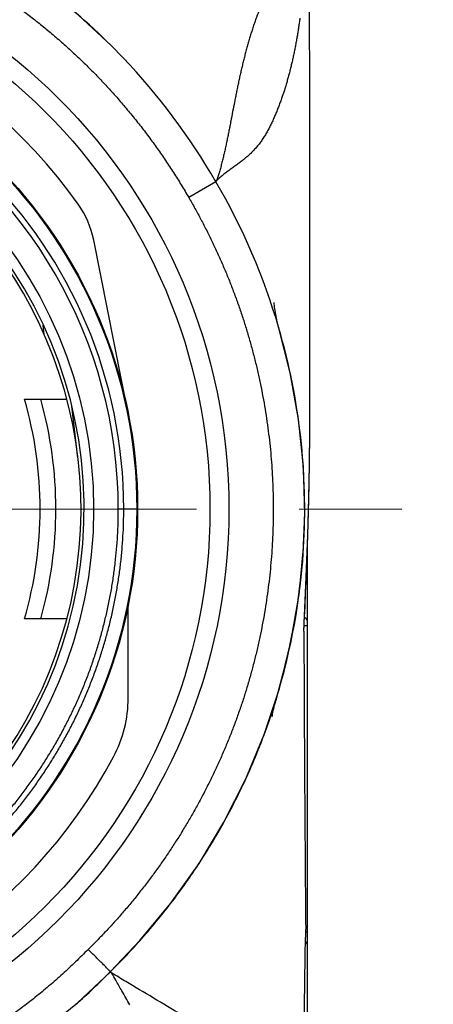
# Model space of a CAD drawing. Header units: millimetres. Extents: x 0 to 594, y 0 to 420.
# Tile 48 of 118: x 200.51 to 207.08, y 248.42 to 264.09. Entities that reach past the tile are written whole.
import ezdxf

# ---------------------------------------------------------------- set-up
doc = ezdxf.new("R2010")
doc.units = ezdxf.units.MM
doc.header["$LTSCALE"] = 0.257233
doc.linetypes.add('CENTER', pattern=[50.8, 31.75, -6.35, 6.35, -6.35])
doc.layers.add('NoLayerName_001', color=7, linetype='Continuous')

msp = doc.modelspace()

# ---------------------------------------------------------------- linework, layer by layer
at = {"layer": 'NoLayerName_001', "color": 8, "linetype": 'Continuous', "lineweight": 25}
for p, q in [((203.6331, 261.5263), (203.626, 261.515)), ((203.6261, 261.5152), (203.1943, 261.2632)), ((203.626, 261.515), (203.6254, 261.514)), ((200.8981, 259.0817), (200.8803, 259.2311)), ((202.3831, 256.3013), (202.0754, 256.3012)), ((205.0752, 255.4906), (205.0821, 255.6811)), ((205.0297, 254.447), (205.033, 254.5164)), ((205.0254, 254.3588), (205.0297, 254.447)), ((205.0831, 254.4443), (205.0296, 254.4443)), ((205.0831, 249.5675), (205.0537, 249.5675)), ((201.9492, 248.936), (201.9475, 248.9377)), ((201.9724, 248.912), (201.9494, 248.9357))]:
    msp.add_line(p, q, dxfattribs=at)
at = {"layer": 'NoLayerName_001', "color": 7, "linetype": 'Continuous', "lineweight": 25}
for p, q in [((203.6536, 261.4651), (203.641, 261.4617)), ((202.2331, 257.8236), (201.6839, 260.5838)), ((205.1225, 258.116), (205.1229, 260.0973)), ((204.6132, 259.2387), (204.6078, 259.2608)), ((204.8083, 258.4709), (204.622, 259.2038)), ((204.6246, 259.1947), (204.6251, 259.193)), ((204.6401, 259.1414), (204.6283, 259.1822)), ((204.6523, 259.0987), (204.6401, 259.1414)), ((204.6698, 259.0357), (204.6523, 259.0987)), ((204.9402, 257.7287), (204.8083, 258.4709)), ((205.1196, 257.46), (205.1225, 258.2328)), ((200.5831, 258.0513), (201.2575, 258.0513)), ((201.4345, 257.1189), (201.3365, 257.9406)), ((205.0175, 256.9784), (204.9402, 257.7287)), ((205.0396, 256.2255), (205.0175, 256.9784)), ((205.0066, 255.4734), (205.0396, 256.2255)), ((205.0831, 246.1013), (205.0831, 255.6826)), ((204.919, 254.7264), (205.0066, 255.4734)), ((205.0255, 254.3564), (205.0593, 255.0898)), ((202.2331, 253.2951), (202.2331, 254.779)), ((204.7781, 253.9901), (204.919, 254.7264)), ((201.2575, 254.5513), (200.5831, 254.5513)), ((205.0256, 254.3555), (205.0254, 254.3588)), ((204.583, 253.2635), (204.7781, 253.9901)), ((204.5974, 253.3106), (204.5816, 253.259)), ((204.5864, 253.275), (204.5829, 253.2636)), ((204.5833, 253.2646), (204.583, 253.2635)), ((204.102, 252.0046), (204.3963, 252.7143)), ((203.7556, 251.3178), (204.102, 252.0046)), ((203.3586, 250.6573), (203.7556, 251.3178)), ((202.9125, 250.0266), (203.3586, 250.6573)), ((202.4192, 249.4291), (202.9125, 250.0266)), ((205.0498, 249.3596), (205.0545, 249.6087)), ((201.9499, 248.9354), (202.4192, 249.4291)), ((205.0488, 249.3005), (205.0498, 249.3596))]:
    msp.add_line(p, q, dxfattribs=at)
at = {"layer": 'NoLayerName_001', "color": 2, "linetype": 'CENTER', "lineweight": 13}
msp.add_line((182.0831, 256.3013), (207.0831, 256.3013), dxfattribs=at)
at = {"layer": 'NoLayerName_001', "color": 7, "linetype": 'Continuous', "lineweight": 25}
for points in [[(205.1229, 260.0973), (205.1225, 260.9069), (205.1218, 261.7004), (205.1207, 262.4776), (205.1194, 263.2379), (205.1177, 263.9805), (205.1157, 264.7056), (205.1135, 265.4148), (205.1083, 266.7727)], [(202.1539, 263.4859), (201.9618, 263.6827), (201.444, 264.1645), (200.8958, 264.6098), (200.319, 265.0158), (199.8035, 265.3321)], [(204.596, 259.3128), (204.59, 259.3417), (204.584, 259.3716), (204.5783, 259.4022), (204.573, 259.4328), (204.5681, 259.4629), (204.5637, 259.4917), (204.5599, 259.5187), (204.5568, 259.5429), (204.5543, 259.5638), (204.5526, 259.5802), (204.5516, 259.591), (204.5513, 259.5937)], [(204.6078, 259.2608), (204.6021, 259.2857), (204.596, 259.3128)], [(204.6251, 259.193), (204.6218, 259.2053), (204.6179, 259.22), (204.6132, 259.2387)], [(205.0593, 255.0898), (205.0891, 255.8883), (205.109, 256.6784), (205.1196, 257.46)], [(204.3963, 252.7143), (204.6365, 253.4432), (204.821, 254.1873), (204.9495, 254.9429), (205.0205, 255.6826)], [(204.5532, 253.1539), (204.5603, 253.1823), (204.5672, 253.2084), (204.5734, 253.2308), (204.5782, 253.2476), (204.5816, 253.259)], [(204.5232, 253.0067), (204.5224, 252.9997), (204.5235, 253.0073), (204.5259, 253.0223), (204.5294, 253.0429), (204.5341, 253.0677), (204.5398, 253.0954), (204.5462, 253.1245), (204.5532, 253.1539)], [(200.7851, 247.9173), (201.426, 248.4391), (201.9499, 248.9353)]]:
    msp.add_lwpolyline(points, dxfattribs=at)
for radius in [9.25, 8.95, 7.8, 7.1]:
    msp.add_circle((194.5831, 256.3013), radius, dxfattribs=at)
at = {"layer": 'NoLayerName_001', "color": 8, "linetype": 'Continuous', "lineweight": 25}
msp.add_circle((194.5831, 256.3013), 7.7866, dxfattribs=at)
at = {"layer": 'NoLayerName_001', "color": 7, "linetype": 'Continuous', "lineweight": 25}
for centre, radius, start, end in [((194.6456, 256.3461), 10.361, 43.55865, 60.14479), ((194.5831, 256.3013), 8.4, 35.32547, 151.98352), ((194.6488, 256.3437), 10.3603, 29.94322, 43.58043), ((194.5831, 256.3013), 6.95, 99.10669, 80.89331), ((194.5831, 256.3013), 6.9, 119.53409, 60.46591), ((194.6736, 256.2877), 10.367, 16.21272, 30.27977), ((200.2127, 260.291), 1.5, 11.25456, 35.32548), ((194.7253, 256.3002), 10.3138, 356.56675, 16.22625), ((194.5831, 256.3013), 6.25, 343.7398, 16.2602), ((194.5831, 256.3013), 6.5, 344.38145, 15.61855), ((194.5727, 256.3023), 7.8105, 354.99381, 355.35071), ((194.7163, 256.2983), 10.3227, 342.96975, 356.58062), ((194.6048, 256.2971), 7.7779, 347.02143, 348.74461), ((1284.4179, 258.5935), 1079.4008, 180.224783, 180.476928), ((200.2332, 253.295), 2, 331.98323, 0.00029), ((194.8326, 256.2652), 10.2018, 339.68436, 342.88926), ((194.8364, 256.2644), 10.198, 338.14356, 339.68099), ((194.7513, 256.2989), 10.2898, 335.41906, 338.1418), ((194.5831, 256.3013), 8.4, 215.07223, 331.98347), ((194.6755, 256.3333), 10.3731, 333.61972, 335.42035), ((194.6188, 256.3615), 10.4364, 331.22224, 333.6192), ((194.6033, 256.3698), 10.454, 329.37341, 331.22353), ((194.6264, 256.3561), 10.4271, 327.03246, 329.37363), ((194.6589, 256.335), 10.3884, 325.11147, 327.0322), ((194.6979, 256.3078), 10.3408, 322.80231, 325.1117), ((194.6899, 256.3143), 10.3511, 320.79306, 322.80021), ((194.6546, 256.3431), 10.3966, 318.5606, 320.79313), ((194.6387, 256.3571), 10.4179, 314.57059, 318.56076), ((194.6551, 256.1114), 10.2326, 311.22832, 315.47046)]:
    msp.add_arc(centre, radius, start, end, dxfattribs=at)
at = {"layer": 'NoLayerName_001', "color": 8, "linetype": 'Continuous', "lineweight": 25}
for centre, radius, start, end in [((194.5831, 256.3013), 7.5788, 0, 180), ((194.5831, 256.3013), 7.4922, 359.99956, 180.00043), ((117.6157, 258.1694), 87.5068, 359.563762, 359.965067), ((128.3506, 258.0948), 76.7716, 359.319647, 359.558412), ((134.4269, 258.021), 70.6948, 358.960578, 359.320979), ((140.169, 257.9173), 64.9518, 358.598469, 358.960161), ((144.5303, 257.8114), 60.5892, 358.246395, 358.597721), ((141.3603, 257.9129), 63.7609, 357.994089, 358.242393), ((124.0796, 258.5484), 81.0533, 357.584754, 357.838), ((95.5861, 259.7654), 109.5727, 357.254265, 357.576829)]:
    msp.add_arc(centre, radius, start, end, dxfattribs=at)
for points, knots in [([(204.6177, 265.4704), (204.6145, 265.4449), (204.6084, 265.3937), (204.5977, 265.3172), (204.586, 265.2409), (204.5731, 265.1647), (204.5589, 265.0887), (204.5435, 265.013), (204.5269, 264.9375), (204.5089, 264.8624), (204.4895, 264.7876), (204.4688, 264.7131), (204.4469, 264.6391), (204.4239, 264.5653), (204.3998, 264.4919), (204.3749, 264.4188), (204.3492, 264.3459), (204.3145, 264.249), (204.2795, 264.1521), (204.2453, 264.0549), (204.2201, 263.9819), (204.1958, 263.9086), (204.1726, 263.8349), (204.1504, 263.7609), (204.1291, 263.6867), (204.1088, 263.6121), (204.0892, 263.5374), (204.0702, 263.4625), (204.0519, 263.3875), (204.0342, 263.3123), (204.017, 263.237), (204.0003, 263.1615), (203.9841, 263.086), (203.9683, 263.0104), (203.9529, 262.9347), (203.9377, 262.859), (203.9179, 262.7579), (203.8936, 262.6315), (203.8694, 262.505), (203.8498, 262.4039), (203.8398, 262.3534), (203.8349, 262.3281)], [0, 0, 0, 0, 0.0772632, 0.1545237, 0.2317849, 0.3090518, 0.3863231, 0.4635938, 0.5408607, 0.6181223, 0.6953794, 0.7726362, 0.8498953, 0.927155, 1.0044088, 1.0816512, 1.1588909, 1.2361345, 1.3906383, 1.4678913, 1.5451369, 1.6223748, 1.6996124, 1.7768573, 1.8541109, 1.9313702, 2.0086288, 2.0858808, 2.1631281, 2.240373, 2.3176166, 2.3948592, 2.4721014, 2.5493445, 2.6265892, 2.7038352, 2.7810818, 2.9355751, 3.0900658, 3.167309, 3.2445502, 3.2445502, 3.2445502, 3.2445502]), ([(199.5511, 264.9005), (199.5845, 264.8811), (199.6513, 264.8426), (199.7507, 264.7832), (199.8494, 264.7227), (199.9474, 264.661), (200.0447, 264.5982), (200.1412, 264.5343), (200.237, 264.4692), (200.332, 264.403), (200.4262, 264.3356), (200.5196, 264.2672), (200.6121, 264.1976), (200.7039, 264.127), (200.7947, 264.0553), (200.8847, 263.9825), (200.9738, 263.9088), (201.0621, 263.8339), (201.1495, 263.7581), (201.236, 263.6813), (201.3217, 263.6035), (201.4065, 263.5248), (201.4903, 263.445), (201.5732, 263.3642), (201.6551, 263.2825), (201.7359, 263.1997), (201.8158, 263.116), (201.8947, 263.0314), (201.9727, 262.9458), (202.0496, 262.8594), (202.1255, 262.772), (202.2005, 262.6839), (202.2744, 262.5949), (202.3473, 262.505), (202.4191, 262.4142), (202.4899, 262.3227), (202.5595, 262.2302), (202.628, 262.137), (202.6954, 262.0429), (202.7618, 261.9482), (202.805, 261.8843), (202.8268, 261.8524)], [0, 0, 0, 0, 0.1157117, 0.2314539, 0.3472207, 0.4630065, 0.5788057, 0.6946127, 0.8104223, 0.9262289, 1.0420273, 1.1578126, 1.2735796, 1.3893244, 1.5050501, 1.620763, 1.7364687, 1.8521727, 1.9678797, 2.0835924, 2.1993087, 2.3150263, 2.4307434, 2.5464591, 2.662173, 2.7778862, 2.8936001, 3.0093156, 3.1250329, 3.2407517, 3.3564708, 3.472189, 3.5879054, 3.7036196, 3.8193319, 3.935043, 4.0507541, 4.1664665, 4.2821813, 4.3978991, 4.5136201, 4.5136201, 4.5136201, 4.5136201]), ([(203.8349, 262.3281), (203.8298, 262.3029), (203.8198, 262.2524), (203.8043, 262.1767), (203.7885, 262.1011), (203.7721, 262.0256), (203.755, 261.9503), (203.7372, 261.8751), (203.7184, 261.8002), (203.6986, 261.7255), (203.6837, 261.6762), (203.6765, 261.6515)], [0, 0, 0, 0, 0.07723979, 0.15447932, 0.23172071, 0.30896438, 0.38620944, 0.46345857, 0.54071635, 0.61797015, 0.6952124, 0.6952124, 0.6952124, 0.6952124]), ([(202.8268, 261.8524), (202.8481, 261.8203), (202.8911, 261.7562), (202.954, 261.6591), (203.0159, 261.5613), (203.0765, 261.4627), (203.1362, 261.3635), (203.1747, 261.2967), (203.1942, 261.2634)], [0, 0, 0, 0, 0.11572398, 0.23144876, 0.34717114, 0.46288831, 0.57859786, 0.69429779, 0.69429779, 0.69429779, 0.69429779]), ([(203.6765, 261.6515), (203.6758, 261.6494), (203.6745, 261.6452), (203.6725, 261.6388), (203.6706, 261.6325), (203.6686, 261.6262), (203.6665, 261.6199), (203.6645, 261.6136), (203.6624, 261.6073), (203.6604, 261.601), (203.6583, 261.5947), (203.6562, 261.5884), (203.654, 261.5821), (203.6519, 261.5759), (203.6497, 261.5696), (203.6474, 261.5634), (203.6452, 261.5571), (203.6428, 261.5509), (203.6405, 261.5447), (203.6381, 261.5386), (203.6356, 261.5324), (203.6339, 261.5283), (203.6331, 261.5263)], [0, 0, 0, 0, 0.00662594, 0.01325162, 0.01987727, 0.02650312, 0.03312936, 0.03975623, 0.04638393, 0.05301251, 0.0596417, 0.06627116, 0.07290063, 0.07952987, 0.08615869, 0.09278697, 0.09941462, 0.10604165, 0.11266811, 0.11929414, 0.12591997, 0.13254591, 0.13254591, 0.13254591, 0.13254591]), ([(203.1942, 261.2634), (203.2272, 261.2055), (203.2941, 261.0901), (203.3894, 260.914), (203.4815, 260.7363), (203.57, 260.5566), (203.6548, 260.3752), (203.7359, 260.192), (203.8133, 260.0073), (203.887, 259.8212), (203.9567, 259.6336), (204.0227, 259.4447), (204.0847, 259.2545), (204.1429, 259.0631), (204.1972, 258.8706), (204.2476, 258.677), (204.294, 258.4824), (204.3365, 258.2869), (204.375, 258.0905), (204.4095, 257.8933), (204.44, 257.6954), (204.4665, 257.497), (204.4889, 257.298), (204.5072, 257.0986), (204.5215, 256.8988), (204.5317, 256.6988), (204.5378, 256.4986), (204.5398, 256.2983), (204.5377, 256.0981), (204.5315, 255.8979), (204.5213, 255.6979), (204.507, 255.4982), (204.4886, 255.2989), (204.4663, 255.1), (204.4399, 254.9016), (204.4094, 254.7038), (204.375, 254.5068), (204.3366, 254.3104), (204.294, 254.115), (204.248, 253.9203), (204.2134, 253.7915), (204.1966, 253.7269)], [0, 0, 0, 0, 0.2000485, 0.4001975, 0.6004205, 0.800691, 1.0009824, 1.2012684, 1.4015232, 1.6017214, 1.8018439, 2.0019035, 2.2019237, 2.4019277, 2.6019367, 2.8019619, 3.0020107, 3.2020909, 3.4022097, 3.6023661, 3.8025547, 4.0027698, 4.2030059, 4.4032575, 4.6035197, 4.8037875, 5.0040568, 5.2043238, 5.4045841, 5.6048326, 5.8050639, 6.005272, 6.2054507, 6.4055937, 6.605695, 6.805758, 7.005796, 7.2058231, 7.4058538, 7.6058949, 7.8059438, 7.8059438, 7.8059438, 7.8059438]), ([(199.1589, 250.3687), (199.2147, 250.413), (199.3272, 250.5005), (199.4904, 250.6386), (199.6501, 250.7808), (199.8055, 250.9277), (199.9567, 251.0789), (200.1036, 251.2345), (200.246, 251.3942), (200.3839, 251.558), (200.517, 251.7257), (200.6454, 251.8971), (200.7687, 252.0721), (200.8871, 252.2506), (201.0002, 252.4324), (201.1081, 252.6173), (201.2107, 252.8052), (201.3079, 252.9959), (201.3996, 253.1893), (201.4857, 253.3852), (201.5661, 253.5834), (201.6408, 253.7837), (201.7097, 253.9861), (201.7728, 254.1903), (201.8301, 254.3962), (201.8815, 254.6038), (201.927, 254.8128), (201.9665, 255.0231), (202.0001, 255.2346), (202.0277, 255.447), (202.0492, 255.6601), (202.0644, 255.8736), (202.0741, 256.0874), (202.0745, 256.23), (202.0754, 256.3012)], [0, 0, 0, 0, 0.213736, 0.427472, 0.6412289, 0.8550276, 1.0688894, 1.2828206, 1.4968113, 1.7108496, 1.9249237, 2.1390216, 2.3531321, 2.5672451, 2.7813517, 2.9954422, 3.2095063, 3.4235329, 3.6375111, 3.8514304, 4.065283, 4.2790761, 4.4928234, 4.7065379, 4.9202478, 5.1340058, 5.3478662, 5.5618697, 5.7759818, 5.9901416, 6.2042899, 6.4183704, 6.6323301, 6.8461198, 6.8461198, 6.8461198, 6.8461198]), ([(199.2118, 250.3002), (199.2683, 250.345), (199.3821, 250.4335), (199.5471, 250.5732), (199.7086, 250.717), (199.8659, 250.8656), (200.0189, 251.0186), (200.1675, 251.1759), (200.3115, 251.3375), (200.451, 251.5032), (200.5856, 251.6728), (200.7155, 251.8462), (200.8403, 252.0232), (200.96, 252.2038), (201.0744, 252.3877), (201.1836, 252.5748), (201.2874, 252.7648), (201.3857, 252.9578), (201.4784, 253.1534), (201.5655, 253.3515), (201.6468, 253.552), (201.7224, 253.7547), (201.7921, 253.9594), (201.8559, 254.1659), (201.9139, 254.3743), (201.9658, 254.5842), (202.0119, 254.7956), (202.0519, 255.0084), (202.0859, 255.2223), (202.1137, 255.4372), (202.1355, 255.6527), (202.1509, 255.8687), (202.1607, 256.085), (202.1611, 256.2292), (202.1621, 256.3013)], [0, 0, 0, 0, 0.2162077, 0.4324154, 0.6486443, 0.8649154, 1.0812503, 1.2976555, 1.5141208, 1.7306343, 1.947184, 2.1637578, 2.3803444, 2.5969335, 2.8135161, 3.0300825, 3.2466221, 3.4631238, 3.6795765, 3.8959696, 4.1122954, 4.328561, 4.5447801, 4.7609659, 4.9771469, 5.1933768, 5.4097105, 5.6261894, 5.842778, 6.0594147, 6.2760395, 6.4925954, 6.7090289, 6.9252907, 6.9252907, 6.9252907, 6.9252907]), ([(205.0831, 254.5138), (205.0831, 254.5151), (205.083, 254.5178), (205.0825, 254.5217), (205.0816, 254.5256), (205.0805, 254.5295), (205.079, 254.5332), (205.0773, 254.5369), (205.0754, 254.5405), (205.0732, 254.5439), (205.0708, 254.5472), (205.0683, 254.5503), (205.0655, 254.5533), (205.0626, 254.5561), (205.0596, 254.5587), (205.0565, 254.5612), (205.0532, 254.5635), (205.0498, 254.5657), (205.0464, 254.5677), (205.0429, 254.5696), (205.0393, 254.5713), (205.0369, 254.5724), (205.0357, 254.5729)], [0, 0, 0, 0, 0.003959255, 0.007934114, 0.011930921, 0.015951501, 0.019993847, 0.024052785, 0.028120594, 0.032187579, 0.036242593, 0.04027599, 0.044291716, 0.048297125, 0.052297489, 0.056296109, 0.060294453, 0.064292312, 0.068287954, 0.072278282, 0.076258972, 0.080224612, 0.080224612, 0.080224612, 0.080224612]), ([(204.1966, 253.7269), (204.1784, 253.6628), (204.1431, 253.5342), (204.0844, 253.3429), (204.0222, 253.1527), (203.9561, 252.9639), (203.8861, 252.7765), (203.8122, 252.5906), (203.7346, 252.4062), (203.6532, 252.2235), (203.5681, 252.0424), (203.4793, 251.8631), (203.387, 251.6855), (203.291, 251.5098), (203.1916, 251.3361), (203.0886, 251.1644), (202.9821, 250.9947), (202.8723, 250.8273), (202.7591, 250.6621), (202.6425, 250.4992), (202.5226, 250.3387), (202.3995, 250.1807), (202.2732, 250.0252), (202.1439, 249.8723), (202.0115, 249.7221), (201.876, 249.5747), (201.738, 249.4298), (201.6432, 249.336), (201.5961, 249.2887)], [0, 0, 0, 0, 0.2000534, 0.4001085, 0.6001625, 0.8002127, 1.0002562, 1.2002901, 1.4003182, 1.6003532, 1.8004081, 2.0004945, 2.2006185, 2.4007771, 2.6009662, 2.8011821, 3.001421, 3.2016797, 3.4019555, 3.6022461, 3.8025477, 4.0028496, 4.2031396, 4.4034049, 4.6036323, 4.8038085, 5.0039198, 5.2039529, 5.2039529, 5.2039529, 5.2039529]), ([(205.0831, 249.3591), (205.0831, 249.3601), (205.0831, 249.3622), (205.0827, 249.3653), (205.0822, 249.3684), (205.0815, 249.3715), (205.0806, 249.3745), (205.0795, 249.3775), (205.0783, 249.3804), (205.0769, 249.3832), (205.0753, 249.386), (205.0736, 249.3886), (205.0718, 249.3912), (205.0699, 249.3937), (205.0679, 249.396), (205.0657, 249.3983), (205.0635, 249.4005), (205.0611, 249.4026), (205.0587, 249.4046), (205.0562, 249.4065), (205.0537, 249.4083), (205.052, 249.4095), (205.0511, 249.4101)], [0, 0, 0, 0, 0.003109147, 0.006227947, 0.009358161, 0.012499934, 0.015652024, 0.018812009, 0.021976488, 0.02514128, 0.028301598, 0.031452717, 0.034595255, 0.037732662, 0.040867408, 0.044000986, 0.047133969, 0.050266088, 0.053396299, 0.056522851, 0.059643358, 0.062754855, 0.062754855, 0.062754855, 0.062754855]), ([(201.5961, 249.2887), (201.5289, 249.2223), (201.3957, 249.0879), (201.1874, 248.8949), (200.9743, 248.7072), (200.7555, 248.5259), (200.5317, 248.3508), (200.3031, 248.1822), (200.0698, 248.0203), (199.8322, 247.8651), (199.5903, 247.7169), (199.3443, 247.5757), (199.0944, 247.4418), (198.8406, 247.3151), (198.5831, 247.1959), (198.3223, 247.0843), (198.0581, 246.9803), (197.791, 246.884), (197.5212, 246.7954), (197.2489, 246.7147), (196.9743, 246.6417), (196.6978, 246.5766), (196.4195, 246.5194), (196.1397, 246.4701), (195.8586, 246.4289), (195.5765, 246.3958), (195.2936, 246.3708), (195.0101, 246.3541), (194.7263, 246.3457), (194.4424, 246.3457), (194.1585, 246.3541), (193.875, 246.3707), (193.5921, 246.3957), (193.31, 246.4287), (193.0289, 246.4699), (192.7492, 246.519), (192.4709, 246.5761), (192.1943, 246.641), (191.9198, 246.714), (191.6472, 246.7939), (191.4679, 246.8547), (191.378, 246.8842)], [0, 0, 0, 0, 0.2836444, 0.5675144, 0.8515443, 1.1356637, 1.419798, 1.7038697, 1.9877992, 2.2715403, 2.5551446, 2.8386844, 3.1222328, 3.4058265, 3.6894797, 3.9732079, 4.2570217, 4.5409165, 4.8248816, 5.1089023, 5.3929612, 5.6770383, 5.9611119, 6.2451653, 6.5291909, 6.8131849, 7.0971469, 7.3810806, 7.6649946, 7.9489024, 8.2328207, 8.5167608, 8.8007284, 9.0847241, 9.3687438, 9.6527798, 9.9368212, 10.2208553, 10.5048714, 10.7888619, 11.0728223, 11.0728223, 11.0728223, 11.0728223]), ([(201.9499, 248.9353), (201.9486, 248.9368), (201.9461, 248.9398), (201.9406, 248.9454), (201.9351, 248.951), (201.9282, 248.958), (201.92, 248.9663), (201.9061, 248.9803), (201.8798, 249.0066), (201.8174, 249.069), (201.72, 249.1658), (201.6379, 249.2473), (201.5961, 249.2887)], [0, 0, 0, 0, 0.00588783, 0.01174925, 0.02352337, 0.0294052, 0.04117561, 0.05882437, 0.08824035, 0.15295531, 0.32356763, 0.50006317, 0.50006317, 0.50006317, 0.50006317]), ([(202.2586, 248.4061), (202.2161, 248.481), (202.1416, 248.612), (202.0462, 248.7806), (201.9935, 248.8745), (201.9724, 248.912)], [0, 0, 0, 0, 0.25832891, 0.45207597, 0.58124046, 0.58124046, 0.58124046, 0.58124046]), ([(205.0292, 247.0058), (205.0137, 247.0133), (204.9825, 247.0277), (204.938, 247.0537), (204.8941, 247.0804), (204.8507, 247.1081), (204.8077, 247.1364), (204.765, 247.1652), (204.6941, 247.2136), (204.6092, 247.2719), (204.5099, 247.3394), (204.4388, 247.3875), (204.3818, 247.4257), (204.3391, 247.4544), (204.2962, 247.4829), (204.2533, 247.5114), (204.2104, 247.5398), (204.1674, 247.5681), (204.11, 247.6058), (204.0382, 247.6527), (203.9517, 247.7086), (203.8796, 247.755), (203.8217, 247.792), (203.7783, 247.8196), (203.7348, 247.8472), (203.6913, 247.8747), (203.6477, 247.902), (203.604, 247.9293), (203.5603, 247.9565), (203.5166, 247.9836), (203.4727, 248.0107), (203.4289, 248.0376), (203.3703, 248.0734), (203.297, 248.118), (203.1941, 248.18), (202.8262, 248.4007), (202.4136, 248.6468), (202.0459, 248.8678), (201.9724, 248.912)], [0, 0, 0, 0, 0.0514798, 0.1029671, 0.1544414, 0.2059144, 0.2573967, 0.3088897, 0.360387, 0.5148376, 0.6177902, 0.7207503, 0.7722317, 0.823713, 0.875194, 0.9266749, 0.9781555, 1.029636, 1.0811163, 1.1840768, 1.287037, 1.3899972, 1.4414773, 1.4929573, 1.5444373, 1.5959172, 1.6473972, 1.6988772, 1.7503572, 1.8018374, 1.8533175, 1.9047976, 1.9562776, 2.0592372, 2.1621968, 2.3166365, 3.346231, 3.6036297, 3.6036297, 3.6036297, 3.6036297])]:
    msp.add_open_spline(points, degree=3, knots=knots, dxfattribs=at)
at = {"layer": 'NoLayerName_001', "color": 7, "linetype": 'Continuous', "lineweight": 25}
for points, knots in [([(204.9624, 264.1172), (204.959, 264.0934), (204.9524, 264.0458), (204.9418, 263.9746), (204.9307, 263.9034), (204.9189, 263.8323), (204.9066, 263.7613), (204.8936, 263.6905), (204.8799, 263.6197), (204.8655, 263.5491), (204.8503, 263.4787), (204.8344, 263.4084), (204.8177, 263.3383), (204.8002, 263.2684), (204.7819, 263.1988), (204.7627, 263.1293), (204.7425, 263.0602), (204.7215, 262.9913), (204.6994, 262.9227), (204.6764, 262.8544), (204.6523, 262.7865), (204.6272, 262.7189), (204.6009, 262.6519), (204.5735, 262.5852), (204.5447, 262.5191), (204.5147, 262.4536), (204.4831, 262.3889), (204.4495, 262.3251), (204.4137, 262.2625), (204.3755, 262.2013), (204.3345, 262.1419), (204.2906, 262.0847), (204.2435, 262.0301), (204.1934, 261.9782), (204.1409, 261.9288), (204.0861, 261.882), (204.0296, 261.8372), (203.972, 261.7939), (203.9138, 261.7514), (203.8555, 261.7091), (203.8171, 261.6803), (203.7978, 261.666)], [0, 0, 0, 0, 0.072043, 0.1440879, 0.2161351, 0.2881828, 0.3602299, 0.4322759, 0.5043211, 0.5763667, 0.6484145, 0.7204639, 0.792513, 0.8645611, 0.9366087, 1.0086571, 1.080708, 1.1527591, 1.2248086, 1.2968564, 1.3689038, 1.4409521, 1.5130004, 1.5850508, 1.6571098, 1.7291805, 1.8012461, 1.8733067, 1.9453936, 2.0175174, 2.0896236, 2.1617009, 2.2337898, 2.3059031, 2.3780055, 2.4500581, 2.5221118, 2.594177, 2.6662235, 2.738254, 2.8102779, 2.8102779, 2.8102779, 2.8102779]), ([(203.7978, 261.666), (203.7788, 261.6513), (203.7407, 261.6221), (203.6845, 261.5768), (203.6505, 261.5428), (203.6331, 261.5263)], [0, 0, 0, 0, 0.07203215, 0.14411545, 0.21614829, 0.21614829, 0.21614829, 0.21614829]), ([(205.0292, 247.0058), (205.0295, 247.1587), (205.0297, 247.4265), (205.0312, 247.7707), (205.0328, 248.0384), (205.0347, 248.2679), (205.037, 248.4974), (205.0399, 248.7269), (205.0436, 248.9946), (205.0469, 249.1858), (205.0488, 249.3005)], [0, 0, 0, 0, 0.4589783, 0.8032122, 1.0327012, 1.2621904, 1.4916799, 1.7211697, 1.9506594, 2.2948933, 2.2948933, 2.2948933, 2.2948933])]:
    msp.add_open_spline(points, degree=3, knots=knots, dxfattribs=at)

doc.saveas('drawing.dxf')
